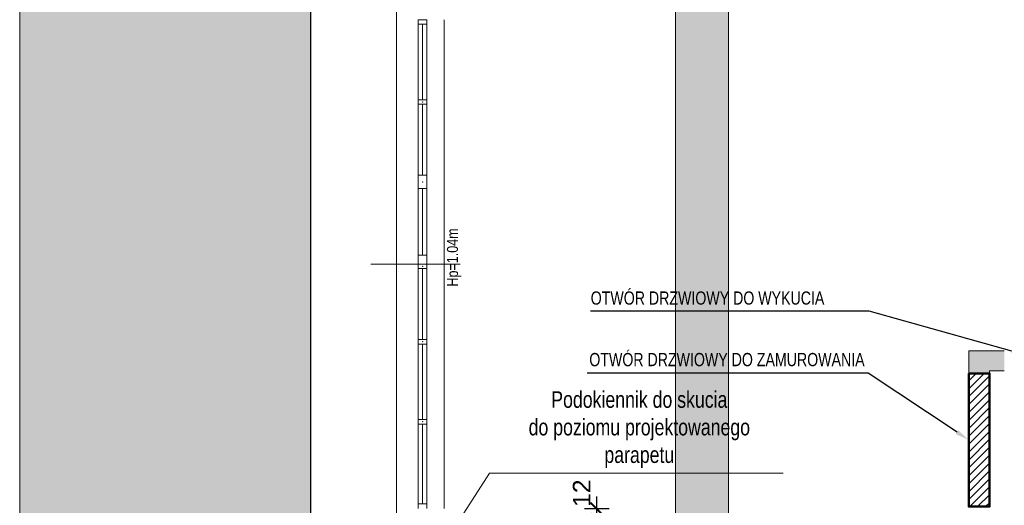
# Model space of a CAD drawing. Header units: millimetres. Extents: x 27795 to 53212, y -33906 to 41185.
# Tile 5 of 12: x 49630 to 50746, y -10902 to -10352. Entities that reach past the tile are written whole.
import ezdxf
from ezdxf import colors
from ezdxf.entities.mleader import LeaderData, LeaderLine
from ezdxf.math import Vec2, Vec3

# ---------------------------------------------------------------- set-up
doc = ezdxf.new("R2010")
doc.units = ezdxf.units.MM
doc.layers.get('0').update_dxf_attribs({"lineweight": 18})
doc.layers.get('Defpoints').update_dxf_attribs({"lineweight": 18})
for name, color, linetype, lineweight in [('BA_sym', 7, 'Continuous', 18), ('BA_txs', 2, 'Continuous', 18), ('Cienka', 7, 'Continuous', 18), ('PG_WIDOKOWE_CIENKIE', 1, 'Continuous', 18), ('PG_WYPOSAŻENIE', 1, 'Continuous', 18), ('PG_ŚCIANY_DZIAŁOWE', 3, 'Continuous', 18), ('Przekrojowa', 60, 'Continuous', 18), ('Wymiarowa zewnętrzna', 50, 'Continuous', 18)]:
    doc.layers.add(name, color=color, linetype=linetype, lineweight=lineweight)
doc.styles.add('BIKTC', font='bikromsw.shx', dxfattribs={"width": 0.8})
doc.styles.add('BIKTS', font='bikromsw.shx', dxfattribs={"width": 0.85})
doc.styles.add('BIKWYM', font='BIKROMSW.SHX', dxfattribs={"width": 0.8})
doc.styles.get("Standard").update_dxf_attribs({"font": 'arial.ttf'})
doc.dimstyles.new('Styl 50', dxfattribs={"dimscale": 0, "dimtxt": 12.5, "dimasz": 8, "dimexe": 17.5, "dimexo": 0, "dimgap": 5, "dimtad": 1, "dimdec": 1, "dimtxsty": 'Standard', "dimblk": 'ARCHTICK', "dimcen": 6, "dimdle": 8, "dimadec": 0, "dimazin": 0, "dimtfac": 1, "dimtdec": 1, "dimtmove": 1, "dimatfit": 3, "dimldrblk": 'ARCHTICK', "dimfxl": 17.5, "dimfxlon": 1, "dimarcsym": 0})

# ---------------------------------------------------------------- blocks, each defined once
blk = doc.blocks.new('A$Cbebb417c')
at = {"true_color": 0xffffff}
h = blk.add_hatch(color=7, dxfattribs=at)
h.dxf.hatch_style = 1
h.paths.add_polyline_path([(0, 4200), (0, 0), (2970, 0), (2970, 4200)])
h.paths.add_polyline_path([(300, 100), (300, 4100), (2870, 4100), (2870, 100)], flags=16)
at = {"layer": 'Cienka', "color": 1}
blk.add_line((0, 0), (0, 4200), dxfattribs=at)
at = {"layer": 'Przekrojowa', "color": 18, "lineweight": 30, "true_color": 0x000000}
blk.add_line((300, 100), (300, 4100), dxfattribs=at)
blk = doc.blocks.new('_ArchTick')
at = {"color": 0, "linetype": 'ByBlock', "const_width": 0.15}
blk.add_lwpolyline([(-0.5, -0.5), (0.5, 0.5)], dxfattribs=at)
blk = doc.blocks.new('*D597')
at = {"layer": 'Defpoints', "color": 0, "transparency": 16777216}
for p in [(50284, -10906.4), (50343.6, -10906.4), (50343.6, -10918.4)]:
    blk.add_point(p, dxfattribs=at)
at = {"layer": 'Wymiarowa zewnętrzna', "color": 0, "lineweight": -2, "transparency": 16777216}
for p, q in [((50284, -10906.4), (50284, -10892.4)), ((50298, -10906.4), (50270, -10906.4)), ((50284, -10918.4), (50284, -10906.4)), ((50298, -10918.4), (50270, -10918.4)), ((50284, -10918.4), (50284, -10932.4))]:
    blk.add_line(p, q, dxfattribs=at)
at = {"layer": 'Wymiarowa zewnętrzna', "color": 0, "lineweight": -2, "transparency": 16777216, "xscale": 14, "yscale": 14, "zscale": 14}
for p, rotation in [((50284, -10906.4), 270), ((50284, -10918.4), 90)]:
    blk.add_blockref('_ArchTick', p, dxfattribs=dict(at, rotation=rotation))
at = {"layer": 'Wymiarowa zewnętrzna', "color": 0, "transparency": 16777216, "insert": (50266.9, -10888.6), "char_height": 20, "attachment_point": 5, "rotation": 90}
blk.add_mtext('12', dxfattribs=at)

msp = doc.modelspace()

# ---------------------------------------------------------------- hatches: boundary and pattern name
at = {"true_color": 0x636466, "transparency": 33554610}
h = msp.add_hatch(dxfattribs=at)
h.set_pattern_fill('AR-CONC', color=251, scale=0.1)
h.paths.add_polyline_path([(50433.34, -11800.66), (50373.34, -11800.66), (50373.34, -9557.81), (50491.29, -9439.86), (50655.25, -9439.86), (50657.28, -9587.68), (50483.31, -9587.71), (50433.34, -9637.68), (50433.34, -9865.47), (50587.47, -9865.47), (50660.09, -9792.85), (50660.09, -9810.36), (50708.33, -9810.36), (50708.33, -9829.47), (50612.33, -9925.47), (50436.9, -9925.47), (50433.34, -9927.32)])
at = {"layer": 'PG_WIDOKOWE_CIENKIE', "lineweight": 18}
h = msp.add_hatch(dxfattribs=at)
h.set_pattern_fill('LINE', scale=2, angle=45)
h.set_pattern_definition([(45, (-630.2565, 23161.467), (-4.49012806, 4.49012806), [])])
h.paths.add_polyline_path([(50705.59, -10752.86), (50729.09, -10752.86), (50729.09, -10903.86), (50705.59, -10903.86)])
at = {"layer": 'PG_ŚCIANY_DZIAŁOWE', "true_color": 0x939598, "transparency": 33554610}
h = msp.add_hatch(color=252, dxfattribs=at)
h.dxf.hatch_style = 1
h.paths.add_polyline_path([(50745.84, -10749.86), (50745.84, -10727.36), (50705.59, -10727.36), (50705.59, -10752.86), (50729.09, -10752.86), (50729.09, -10749.86)])
h.paths.add_polyline_path([(50866.84, -10727.36), (50866.84, -10749.86), (50971.59, -10749.86), (50973.59, -10749.86), (50973.59, -10702.86), (50930.59, -10702.86), (50930.59, -10586.11), (50883.59, -10586.11), (50883.59, -10727.36)])

# ---------------------------------------------------------------- linework, layer by layer
for p, q in [((50057.09, -11268.36), (50057.09, -9105.86)), ((50081.59, -10905.86), (50081.59, -10351.86)), ((50091.59, -10351.86), (50081.59, -10351.86)), ((50091.59, -10905.86), (50091.59, -10351.86)), ((50111.09, -10351.86), (50111.09, -10905.86)), ((50091.59, -10356.86), (50081.59, -10356.86)), ((50086.59, -10442.53), (50086.59, -10356.86)), ((50091.59, -10442.53), (50081.59, -10442.53)), ((50091.59, -10447.53), (50081.59, -10447.53)), ((50086.59, -10528.19), (50086.59, -10447.53)), ((50091.59, -10528.19), (50081.59, -10528.19)), ((50091.59, -10543.19), (50081.59, -10543.19)), ((50086.59, -10618.86), (50086.59, -10543.19)), ((50091.59, -10618.86), (50081.59, -10618.86)), ((50091.59, -10633.86), (50081.59, -10633.86)), ((50086.59, -10714.53), (50086.59, -10633.86)), ((50091.59, -10714.53), (50081.59, -10714.53)), ((50091.59, -10719.53), (50081.59, -10719.53)), ((50086.59, -10805.19), (50086.59, -10719.53)), ((50745.84, -10727.36), (50705.59, -10727.36)), ((50705.59, -10727.36), (50705.59, -10752.86)), ((50729.09, -10752.86), (50705.59, -10752.86)), ((50729.09, -10749.86), (50729.09, -10752.86)), ((50745.84, -10749.86), (50729.09, -10749.86)), ((50091.59, -10805.19), (50081.59, -10805.19)), ((50091.59, -10810.19), (50081.59, -10810.19)), ((50086.59, -10900.86), (50086.59, -10810.19)), ((50162.5, -10865.79), (50071.97, -11007.23)), ((50162.5, -10865.79), (50495.12, -10865.79)), ((50091.59, -10900.86), (50081.59, -10900.86))]:
    msp.add_line(p, q)
for p in [(50086.59, -10445.03), (50086.59, -10445.03), (50086.59, -10445.03), (50086.59, -10445.03), (50086.59, -10535.69), (50086.59, -10535.69), (50086.59, -10535.69), (50086.59, -10535.69), (50086.59, -10631.36), (50086.59, -10631.36), (50086.59, -10631.36), (50086.59, -10631.36), (50086.59, -10717.03), (50086.59, -10717.03), (50086.59, -10717.03), (50086.59, -10717.03), (50086.59, -10807.69), (50086.59, -10807.69), (50086.59, -10807.69), (50086.59, -10807.69)]:
    msp.add_point(p)
at = {"layer": 'BA_sym', "color": 18, "true_color": 0x000000}
msp.add_line((50129.05, -10628.86), (50028.02, -10628.86), dxfattribs=at)
at = {"layer": 'Defpoints', "color": 6, "lineweight": 20}
msp.add_lwpolyline([(50433.34, -11800.66), (50373.34, -11800.66), (50373.34, -9557.81), (50491.29, -9439.86), (50655.25, -9439.86), (50657.28, -9587.68), (50483.31, -9587.71), (50433.34, -9637.68), (50433.34, -9865.47), (50587.47, -9865.47), (50660.09, -9792.85), (50660.09, -9810.36), (50708.33, -9810.36), (50708.33, -9829.47), (50612.33, -9925.47), (50436.9, -9925.47), (50433.34, -9927.32), (50433.34, -11800.66)], dxfattribs=at)
at = {"layer": 'PG_WIDOKOWE_CIENKIE', "color": 18, "lineweight": 50, "true_color": 0x000000}
msp.add_lwpolyline([(50705.59, -10752.86), (50729.09, -10752.86), (50729.09, -10903.86), (50705.59, -10903.86)], close=True, dxfattribs=at)

# ---------------------------------------------------------------- block references
at = {"color": 51, "true_color": 0xf7f281, "xscale": 1.1, "yscale": 1.1, "zscale": 1.1}
msp.add_blockref('A$Cbebb417c', (49630.07, -12882.68), dxfattribs=at)

# ---------------------------------------------------------------- texts
at = {"layer": 'BA_txs', "color": 18, "true_color": 0x000000, "style": 'BIKTS', "width": 0.85}
msp.add_text('Hp=1.04m', height=12.5, rotation=90, dxfattribs=at).set_placement((50126.74, -10654.38))
at = {"layer": 'Cienka', "color": 7, "lineweight": 0, "insert": (50332.25, -10816.54), "char_height": 18.75, "attachment_point": 5, "style": 'BIKWYM'}
msp.add_mtext('\\A1;Podokiennik do skucia\\Pdo poziomu projektowanego\\Pparapetu', dxfattribs=at)
at = {"layer": 'PG_WYPOSAŻENIE', "color": 18, "true_color": 0x000000, "char_height": 15, "attachment_point": 1, "rotation": 360, "style": 'BIKTC'}
for s, insert in [('OTWÓR DRZWIOWY DO WYKUCIA', (50277.16, -10659.89)), ('OTWÓR DRZWIOWY DO ZAMUROWANIA', (50275.55, -10729.65))]:
    msp.add_mtext_dynamic_manual_height_columns(s, width=1301.3591, gutter_width=100, heights=[0], dxfattribs=dict(at, insert=insert))

# ---------------------------------------------------------------- dimensions: what is measured, and where the dimension line sits
at = {"layer": 'Wymiarowa zewnętrzna', "color": 18, "true_color": 0x000000}
dim = msp.add_linear_dim(base=(50283.95, -10906.36), p1=(50343.58, -10918.36), p2=(50343.58, -10906.36), angle=90, dimstyle='Styl 50', override={"dimscale": 1, "dimtxt": 20, "dimasz": 14, "dimexe": 14, "dimgap": 7, "dimdec": 0, "dimdle": 14, "dimtix": 1, "dimfxl": 14}, dxfattribs=at)
dim.commit()
dim.dimension.update_dxf_attribs({"geometry": '*D597', "text_midpoint": (50283.95, -10888.61), "dimtype": 160})

# ---------------------------------------------------------------- leaders
at = {"layer": 'Cienka'}
ml = msp.add_multileader_mtext('Standard', dxfattribs=at)
ml.set_content('', color=256)
ml.set_leader_properties()
ml.build(insert=Vec2(0, 0))
ml.multileader.update_dxf_attribs({"arrow_head_size": 16, "scale": 4})
ctx = ml.context
ctx.base_point, ctx.scale, ctx.char_height, ctx.arrow_head_size, ctx.landing_gap_size, ctx.plane_origin = Vec3(50260.94, -10682.46), 4, 16, 16, 8, Vec3(50720.94, -10790.14)
ctx.text_align_type = 2
notes = []
notes.append((ctx, [(0, (1, 1, 0), (50592.74, -10682.46), (-1, 0), 315.8, [(0, [(50769.84, -10731.83)], 0, [])])]))
ctx.mtext.insert, ctx.mtext.alignment, ctx.mtext.flow_direction = Vec3(50268.94, -10674.46), 3, 5
ml = msp.add_multileader_mtext('Standard', dxfattribs=at)
ml.set_content('', color=256)
ml.set_leader_properties()
ml.build(insert=Vec2(0, 0))
ml.multileader.update_dxf_attribs({"arrow_head_size": 16, "scale": 4})
ctx = ml.context
ctx.base_point, ctx.scale, ctx.char_height, ctx.arrow_head_size, ctx.landing_gap_size, ctx.plane_origin = Vec3(50257.06, -10752.5), 4, 16, 16, 8, Vec3(50775.02, -10860.18)
ctx.text_align_type = 2
notes.append((ctx, [(0, (1, 1, 0), (50591.71, -10752.5), (-1, 0), 318.65, [(1, [(50705.59, -10828.36)], 0, [])])]))
ctx.mtext.insert, ctx.mtext.alignment, ctx.mtext.flow_direction = Vec3(50265.06, -10744.5), 3, 5
for ctx, leaders in notes:
    for number, flags, end, landing, length, lines in leaders:
        leader = LeaderData()
        leader.index, (leader.has_last_leader_line, leader.has_dogleg_vector, leader.attachment_direction) = number, flags
        leader.last_leader_point, leader.dogleg_vector, leader.dogleg_length = Vec3(end), Vec3(landing), length
        for number, points, colour, breaks in lines:
            line = LeaderLine()
            line.index, line.vertices, line.color, line.breaks = number, Vec3.list(points), colors.encode_raw_color(colour), breaks
            leader.lines.append(line)
        ctx.leaders.append(leader)

doc.saveas('drawing.dxf')
